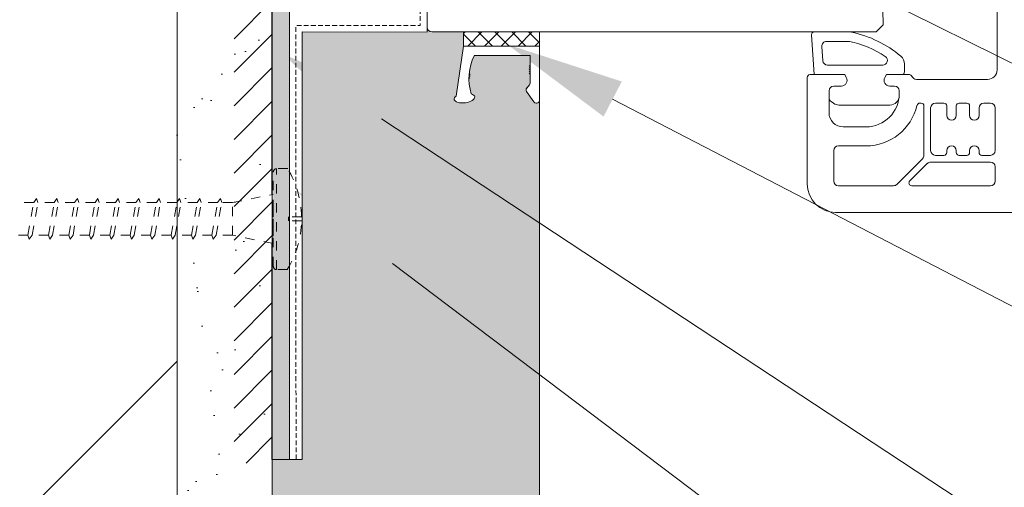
# Model space of a CAD drawing. Header units: millimetres. Extents: x -172116 to -156978, y -29806 to 62594.
# Tile 6 of 23: x -163844 to -163740, y 34481 to 34530. Entities that reach past the tile are written whole.
import ezdxf
from ezdxf.xclip import XClip

# ---------------------------------------------------------------- set-up
doc = ezdxf.new("R2010")
doc.units = ezdxf.units.MM
doc.header["$MEASUREMENT"] = 0
doc.header["$XCLIPFRAME"] = 0
doc.linetypes.add('DASHED', pattern=[2, 1, -1])
doc.linetypes.add('ČÁRKOVANÁ', pattern=[0.75, 0.5, -0.25])
for name, color, linetype in [('POHLED ZÁPADNÍ_1_DEK_Kotvení', 7, 'Continuous'), ('POHLED ZÁPADNÍ_1_DEK_KÓTY', 7, 'Continuous'), ('POHLED ZÁPADNÍ_1_DEK_Penetrace', 7, 'Continuous'), ('POHLED ZÁPADNÍ_1_DEK_Plechy', 7, 'Continuous'), ('POHLED ZÁPADNÍ_1_DEK_SLABA', 7, 'Continuous'), ('POHLED ZÁPADNÍ_1_DEK_Textilie', 7, 'Continuous'), ('POHLED ZÁPADNÍ_1_DEK_WinDEK', 7, 'Continuous'), ('POHLED ZÁPADNÍ_1_DEK_ŠRAFY', 7, 'Continuous')]:
    doc.layers.add(name, color=color, linetype=linetype)
pattern_1 = [(307.5, (-312788.824, 20220.892), (9.63411885, 0.3149668), [0, -7.6, 0, -8.5, 0, -8.125]), (277.5, (-312788.824, 20220.892), (-14.1107303, 8.8488835), [0, -4.1, 0, -6.85, 0, -2.625]), (237.5, (-312788.824, 20227.042), (-0.02829527, 15.5707093), [0, -2.5, 0, -9, 0, -11.75]), (227.5, (-312788.824, 20227.042), (-4.3883778, 15.030633), [0, -1.25, 0, -5.9, 0, -6.75])]

# ---------------------------------------------------------------- blocks, each defined once
blk = doc.blocks.new('Kresba_1_1', base_point=(-167575.44, 33537.03))
at = {"layer": 'POHLED ZÁPADNÍ_1_DEK_KÓTY', "linetype": 'Continuous', "lineweight": 18}
for points in [[(-163806.77, 34517.95), (-163804.48, 34521.43), (-163816.06, 34526.57)], [(-163782.25, 34519.94), (-163780.33, 34523.64), (-163792.38, 34527.54)], [(-163805.73, 34502.83), (-163803.22, 34506.16), (-163814.45, 34512.03)]]:
    blk.add_hatch(color=6, dxfattribs=at).paths.add_polyline_path(points)
at = {"layer": 'POHLED ZÁPADNÍ_1_DEK_Penetrace', "linetype": 'Continuous', "lineweight": 18}
h = blk.add_hatch(dxfattribs=at)
h.set_pattern_fill('ANSI31_0001', color=22, style=0, pattern_type=2)
h.set_pattern_definition([(45, (-312694.1537, 10675.1565), (-1.767766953, 1.767766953), [])])
h.paths.add_polyline_path([(-164041.88, 34610.85), (-164041.88, 34606.85), (-163821.16, 34606.85), (-163821.15, 34483.19), (-163817.16, 34483.99), (-163817.16, 34610.85)])
at = {"layer": 'POHLED ZÁPADNÍ_1_DEK_Plechy', "linetype": 'Continuous', "lineweight": 18}
for points in [[(-163817.16, 34511.74), (-163817.03, 34511.76), (-163817.03, 34514.12, -0.414214), (-163816.67, 34514.47), (-163815.5, 34514.47, -0.00946), (-163815.31, 34514.13), (-163815.32, 34541.15), (-163804.37, 34550.05, 0.082878), (-163803.81, 34553.39), (-163803.81, 34573.51), (-163805.87, 34573.51), (-163805.87, 34553.22, -0.082878), (-163806.26, 34550.88), (-163817.16, 34541.19)], [(-163816.67, 34514.47, 0.414214), (-163817.03, 34514.12), (-163817.03, 34504.19, 0.414214), (-163816.67, 34503.84)], [(-163815.5, 34514.47), (-163816.67, 34514.47), (-163816.67, 34503.84), (-163815.54, 34503.84, 0.011472), (-163815.3, 34504.25), (-163815.31, 34508.96), (-163815.43, 34508.96), (-163815.43, 34509.41), (-163815.31, 34509.41), (-163815.31, 34514.13, 0.00946)], [(-163817.11, 34483.84), (-163815.3, 34483.84), (-163815.3, 34504.25, -0.011472), (-163815.54, 34503.84), (-163816.67, 34503.84, -0.414214), (-163817.03, 34504.19), (-163817.03, 34506.6), (-163817.16, 34506.62)]]:
    blk.add_hatch(color=5, dxfattribs=at).paths.add_polyline_path(points)
at = {"layer": 'POHLED ZÁPADNÍ_1_DEK_ŠRAFY', "linetype": 'Continuous', "lineweight": 18}
h = blk.add_hatch(dxfattribs=at)
h.set_pattern_fill('AR_SAND_0001', color=3, style=0, pattern_type=2)
h.set_pattern_definition(pattern_1)
h.paths.add_polyline_path([(-164041.88, 34600.85), (-163827.16, 34600.85), (-163827.16, 34510.92), (-163826.89, 34511.32), (-163826.75, 34510.89), (-163825.03, 34510.89), (-163824.74, 34511.32), (-163824.6, 34510.89), (-163822.88, 34510.89), (-163822.58, 34511.32), (-163822.45, 34510.89), (-163821.33, 34510.89), (-163817.16, 34511.72), (-163817.16, 34541.19), (-163817.16, 34610.85), (-164041.88, 34610.85)])
h = blk.add_hatch(dxfattribs=at)
h.set_pattern_fill('ZDIVO2_0001', color=3, style=0, pattern_type=2)
h.set_pattern_definition([(45, (-312678.4, 10671.55), (-124.4508, 124.4508), []), (45, (-312598.4, 10671.55), (-124.4508, 124.4508), []), (135, (-312678.4, 10671.55), (124.4508, 124.4508), []), (135, (-312598.4, 10671.55), (124.4508, 124.4508), [])])
h.paths.add_polyline_path([(-164261.51, 34300.85), (-163827.16, 34300.85), (-163827.16, 34422.33), (-163827.03, 34424.73), (-163831.33, 34425.59), (-163833.05, 34425.59), (-163833.34, 34425.16), (-163833.48, 34425.59), (-163835.2, 34425.59), (-163835.5, 34425.16), (-163835.63, 34425.59), (-163837.36, 34425.59), (-163837.65, 34425.16), (-163837.79, 34425.59), (-163839.51, 34425.59), (-163839.8, 34425.16), (-163839.94, 34425.59), (-163841.66, 34425.59), (-163841.95, 34425.16), (-163842.09, 34425.59), (-163843.81, 34425.59), (-163844.1, 34425.16), (-163844.24, 34425.59), (-163845.96, 34425.59), (-163846.25, 34425.16), (-163846.39, 34425.59), (-163848.11, 34425.59), (-163848.4, 34425.16), (-163848.54, 34425.59), (-163850.27, 34425.59), (-163850.56, 34425.16), (-163850.7, 34425.59), (-163852.42, 34425.59), (-163852.71, 34425.16), (-163852.85, 34425.59), (-163854.57, 34425.59), (-163854.86, 34425.16), (-163855, 34425.59), (-163856.72, 34425.59), (-163857.01, 34425.16), (-163857.15, 34425.59), (-163858.87, 34425.59), (-163859.16, 34425.16), (-163859.3, 34425.59), (-163861.02, 34425.59), (-163861.31, 34425.16), (-163861.45, 34425.59), (-163863.17, 34425.59), (-163863.47, 34425.16), (-163863.6, 34425.59), (-163865.33, 34425.59), (-163865.62, 34425.16), (-163865.76, 34425.59), (-163867.45, 34425.76), (-163867.74, 34425.33), (-163867.88, 34425.76), (-163869.56, 34425.97), (-163869.85, 34425.54), (-163869.99, 34425.97), (-163871.68, 34426.19), (-163871.97, 34425.76), (-163872.11, 34426.19), (-163873.51, 34426.37, -0.904988), (-163873.51, 34428.26), (-163871.71, 34428.44), (-163871.41, 34428.92), (-163871.27, 34428.48), (-163869.52, 34428.66), (-163869.22, 34429.13), (-163869.08, 34428.7), (-163867.33, 34428.88), (-163867.03, 34429.35), (-163866.89, 34428.92), (-163865.76, 34429.04), (-163865.15, 34429.04), (-163864.86, 34429.47), (-163864.72, 34429.04), (-163863, 34429.04), (-163862.71, 34429.47), (-163862.57, 34429.04), (-163860.85, 34429.04), (-163860.56, 34429.47), (-163860.42, 34429.04), (-163858.69, 34429.04), (-163858.4, 34429.47), (-163858.26, 34429.04), (-163856.54, 34429.04), (-163856.25, 34429.47), (-163856.11, 34429.04), (-163854.39, 34429.04), (-163854.1, 34429.47), (-163853.96, 34429.04), (-163852.24, 34429.04), (-163851.95, 34429.47), (-163851.81, 34429.04), (-163850.09, 34429.04), (-163849.8, 34429.47), (-163849.66, 34429.04), (-163847.94, 34429.04), (-163847.65, 34429.47), (-163847.51, 34429.04), (-163845.79, 34429.04), (-163845.49, 34429.47), (-163845.35, 34429.04), (-163843.63, 34429.04), (-163843.34, 34429.47), (-163843.2, 34429.04), (-163841.48, 34429.04), (-163841.19, 34429.47), (-163841.05, 34429.04), (-163839.33, 34429.04), (-163839.04, 34429.47), (-163838.9, 34429.04), (-163837.18, 34429.04), (-163836.89, 34429.47), (-163836.75, 34429.04), (-163835.03, 34429.04), (-163834.74, 34429.47), (-163834.6, 34429.04), (-163832.88, 34429.04), (-163832.58, 34429.47), (-163832.45, 34429.04), (-163831.33, 34429.04), (-163827.16, 34429.87), (-163827.16, 34600.85), (-164121.49, 34600.85), (-164121.49, 34524.09, -0.146838), (-164122.92, 34520.51), (-164131.5, 34520.51, -0.146838), (-164132.93, 34524.09), (-164132.93, 34600.85), (-164261.51, 34600.85)])
h = blk.add_hatch(dxfattribs=at)
h.set_pattern_fill('AR_SAND_0001', color=3, style=0, pattern_type=2)
h.set_pattern_definition(pattern_1)
h.paths.add_polyline_path([(-163817.15, 34300.86), (-164261.51, 34300.85), (-164261.51, 34290.85), (-163788.99, 34290.85), (-163788.99, 34521.66, -0.414214), (-163789.29, 34521.36), (-163789.33, 34521.36, -0.243971), (-163789.58, 34521.48), (-163790.35, 34522.58, -0.343903), (-163790.33, 34522.95), (-163790.06, 34523.27, 0.179729), (-163789.99, 34523.47), (-163789.99, 34524.42), (-163790.09, 34524.47), (-163789.99, 34524.52), (-163789.99, 34524.62), (-163790.09, 34524.67), (-163789.99, 34524.72), (-163789.99, 34524.82), (-163790.03, 34524.9), (-163789.99, 34524.92), (-163789.99, 34525.02), (-163790.09, 34525.07), (-163789.99, 34525.12), (-163789.99, 34525.22), (-163790.03, 34525.3), (-163789.99, 34525.32), (-163789.99, 34526.36), (-163795.86, 34526.36, 0.090511), (-163796.39, 34524.46), (-163796.36, 34524.38), (-163796.4, 34524.35), (-163796.37, 34524.18), (-163796.41, 34524.16), (-163796.38, 34523.99), (-163796.42, 34523.97, 0.075303), (-163796.18, 34522.34), (-163796.04, 34522.28), (-163795.93, 34522.21), (-163795.85, 34522.13), (-163795.81, 34522.04), (-163795.82, 34521.94), (-163795.86, 34521.84), (-163795.95, 34521.75), (-163796.07, 34521.65), (-163796.21, 34521.57), (-163796.39, 34521.5), (-163796.58, 34521.44), (-163796.79, 34521.4), (-163797, 34521.38), (-163797.2, 34521.38), (-163797.4, 34521.4), (-163797.57, 34521.43), (-163797.72, 34521.48), (-163797.84, 34521.55), (-163797.92, 34521.63), (-163797.97, 34521.72), (-163797.97, 34521.82), (-163797.94, 34521.91), (-163797.86, 34522.01), (-163797.75, 34522.11), (-163796.99, 34527.35), (-163796.99, 34528.86), (-163800.31, 34528.86, -0.414214), (-163800.81, 34529.36), (-163800.81, 34528.84), (-163813.99, 34528.85), (-163813.98, 34483.83), (-163817.15, 34483.83)])
h = blk.add_hatch(dxfattribs=at)
h.set_pattern_fill('AR_SAND_0001', color=3, style=0, pattern_type=2)
h.set_pattern_definition(pattern_1)
h.paths.add_polyline_path([(-163827.16, 34300.86), (-163817.15, 34300.86), (-163817.15, 34483.83), (-163817.16, 34506.61), (-163821.33, 34507.45), (-163823.05, 34507.45), (-163823.34, 34507.02), (-163823.48, 34507.45), (-163825.2, 34507.45), (-163825.5, 34507.02), (-163825.63, 34507.45), (-163827.16, 34507.45)])
at = {"layer": 'POHLED ZÁPADNÍ_1_DEK_Kotvení', "color": 41, "linetype": 'DASHED', "lineweight": 18}
for p, q in [((-163817.03, 34504.18), (-163817.03, 34514.1)), ((-163816.67, 34503.83), (-163816.67, 34514.46)), ((-163815.5, 34514.46), (-163816.67, 34514.46)), ((-163841.95, 34511.32), (-163842.24, 34510.89)), ((-163841.81, 34510.89), (-163841.95, 34511.32)), ((-163839.8, 34511.32), (-163840.09, 34510.89)), ((-163839.66, 34510.89), (-163839.8, 34511.32)), ((-163837.65, 34511.32), (-163837.94, 34510.89)), ((-163837.51, 34510.89), (-163837.65, 34511.32)), ((-163835.49, 34511.32), (-163835.79, 34510.89)), ((-163835.35, 34510.89), (-163835.49, 34511.32)), ((-163833.34, 34511.32), (-163833.63, 34510.89)), ((-163833.2, 34510.89), (-163833.34, 34511.32)), ((-163831.19, 34511.32), (-163831.48, 34510.89)), ((-163831.05, 34510.89), (-163831.19, 34511.32)), ((-163829.04, 34511.32), (-163829.33, 34510.89)), ((-163828.9, 34510.89), (-163829.04, 34511.32)), ((-163826.89, 34511.32), (-163827.18, 34510.89)), ((-163826.75, 34510.89), (-163826.89, 34511.32)), ((-163824.74, 34511.32), (-163825.03, 34510.89)), ((-163824.6, 34510.89), (-163824.74, 34511.32)), ((-163822.58, 34511.32), (-163822.88, 34510.89)), ((-163822.58, 34511.32), (-163822.88, 34510.89)), ((-163822.45, 34510.89), (-163822.58, 34511.32)), ((-163822.45, 34510.89), (-163822.58, 34511.32)), ((-163821.33, 34510.89), (-163817.03, 34511.75)), ((-163842.24, 34510.89), (-163843.96, 34510.89)), ((-163842.85, 34507.45), (-163842.24, 34510.89)), ((-163842.42, 34507.45), (-163841.81, 34510.89)), ((-163840.09, 34510.89), (-163841.81, 34510.89)), ((-163840.7, 34507.45), (-163840.09, 34510.89)), ((-163840.27, 34507.45), (-163839.66, 34510.89)), ((-163837.94, 34510.89), (-163839.66, 34510.89)), ((-163838.54, 34507.45), (-163837.94, 34510.89)), ((-163838.11, 34507.45), (-163837.51, 34510.89)), ((-163835.79, 34510.89), (-163837.51, 34510.89)), ((-163836.39, 34507.45), (-163835.79, 34510.89)), ((-163835.96, 34507.45), (-163835.35, 34510.89)), ((-163833.63, 34510.89), (-163835.35, 34510.89)), ((-163834.24, 34507.45), (-163833.63, 34510.89)), ((-163833.81, 34507.45), (-163833.2, 34510.89)), ((-163831.48, 34510.89), (-163833.2, 34510.89)), ((-163832.09, 34507.45), (-163831.48, 34510.89)), ((-163831.66, 34507.45), (-163831.05, 34510.89)), ((-163829.33, 34510.89), (-163831.05, 34510.89)), ((-163829.94, 34507.45), (-163829.33, 34510.89)), ((-163829.51, 34507.45), (-163828.9, 34510.89)), ((-163827.18, 34510.89), (-163828.9, 34510.89)), ((-163827.79, 34507.45), (-163827.18, 34510.89)), ((-163827.36, 34507.45), (-163826.75, 34510.89)), ((-163825.03, 34510.89), (-163826.75, 34510.89)), ((-163825.63, 34507.45), (-163825.03, 34510.89)), ((-163825.2, 34507.45), (-163824.6, 34510.89)), ((-163822.88, 34510.89), (-163824.6, 34510.89)), ((-163823.48, 34507.45), (-163822.88, 34510.89)), ((-163823.48, 34507.45), (-163822.88, 34510.89)), ((-163823.05, 34507.45), (-163822.45, 34510.89)), ((-163823.05, 34507.45), (-163822.45, 34510.89)), ((-163821.33, 34510.89), (-163822.45, 34510.89)), ((-163821.33, 34507.45), (-163821.33, 34510.89)), ((-163817.03, 34507.35), (-163817.03, 34510.97)), ((-163814.04, 34509.4), (-163815.43, 34509.4)), ((-163815.43, 34509.4), (-163815.43, 34508.95)), ((-163814.04, 34508.95), (-163815.43, 34508.95)), ((-163842.85, 34507.45), (-163844.57, 34507.45)), ((-163842.71, 34507.02), (-163842.85, 34507.45)), ((-163842.42, 34507.45), (-163842.71, 34507.02)), ((-163840.7, 34507.45), (-163842.42, 34507.45)), ((-163840.56, 34507.02), (-163840.7, 34507.45)), ((-163840.27, 34507.45), (-163840.56, 34507.02)), ((-163838.54, 34507.45), (-163840.27, 34507.45)), ((-163838.4, 34507.02), (-163838.54, 34507.45)), ((-163838.11, 34507.45), (-163838.4, 34507.02)), ((-163836.39, 34507.45), (-163838.11, 34507.45)), ((-163836.25, 34507.02), (-163836.39, 34507.45)), ((-163835.96, 34507.45), (-163836.25, 34507.02)), ((-163834.24, 34507.45), (-163835.96, 34507.45)), ((-163834.1, 34507.02), (-163834.24, 34507.45)), ((-163833.81, 34507.45), (-163834.1, 34507.02)), ((-163832.09, 34507.45), (-163833.81, 34507.45)), ((-163831.95, 34507.02), (-163832.09, 34507.45)), ((-163831.66, 34507.45), (-163831.95, 34507.02)), ((-163829.94, 34507.45), (-163831.66, 34507.45)), ((-163829.8, 34507.02), (-163829.94, 34507.45)), ((-163829.51, 34507.45), (-163829.8, 34507.02)), ((-163827.79, 34507.45), (-163829.51, 34507.45)), ((-163827.65, 34507.02), (-163827.79, 34507.45)), ((-163827.36, 34507.45), (-163827.65, 34507.02)), ((-163825.63, 34507.45), (-163827.36, 34507.45)), ((-163825.5, 34507.02), (-163825.63, 34507.45)), ((-163825.2, 34507.45), (-163825.5, 34507.02)), ((-163823.48, 34507.45), (-163825.2, 34507.45)), ((-163823.34, 34507.02), (-163823.48, 34507.45)), ((-163823.34, 34507.02), (-163823.48, 34507.45)), ((-163823.05, 34507.45), (-163823.34, 34507.02)), ((-163823.05, 34507.45), (-163823.34, 34507.02)), ((-163821.33, 34507.45), (-163823.05, 34507.45)), ((-163817.03, 34506.59), (-163821.33, 34507.45)), ((-163815.54, 34503.83), (-163816.67, 34503.83))]:
    blk.add_line(p, q, dxfattribs=at)
for centre, radius, start, end in [((-163816.67, 34514.1), 0.354, 90, 180), ((-163824.36, 34509.18), 10.31, 1.2281, 30.8253), ((-163824.36, 34509.18), 10.31, 328.7579, 358.7719), ((-163816.67, 34504.18), 0.354, 180, 270)]:
    blk.add_arc(centre, radius, start, end, dxfattribs=at)
at = {"layer": 'POHLED ZÁPADNÍ_1_DEK_KÓTY', "color": 6, "linetype": 'Continuous', "lineweight": 18}
for p, q in [((-163799.37, 34555.41), (-163661.56, 34486.97)), ((-163781.29, 34521.79), (-163660.42, 34459.09)), ((-163805.62, 34519.69), (-163652.06, 34418.57)), ((-163804.47, 34504.49), (-163650.45, 34388.03))]:
    blk.add_line(p, q, dxfattribs=at)
at = {"layer": 'POHLED ZÁPADNÍ_1_DEK_Plechy', "color": 5, "linetype": 'Continuous', "lineweight": 18}
for p, q in [((-163817.16, 34541.19), (-163817.16, 34511.72)), ((-163815.32, 34541.14), (-163815.3, 34483.83)), ((-163817.16, 34506.61), (-163817.16, 34483.83)), ((-163815.3, 34483.83), (-163817.16, 34483.83))]:
    blk.add_line(p, q, dxfattribs=at)
at = {"layer": 'POHLED ZÁPADNÍ_1_DEK_SLABA', "color": 153, "linetype": 'Continuous', "lineweight": 18}
for p, q in [((-163817.16, 34610.85), (-163817.15, 34300.87)), ((-163827.16, 34600.85), (-163827.16, 34300.85)), ((-163800.81, 34559.01), (-163800.81, 34528.86)), ((-163815.31, 34530.21), (-163815.3, 34483.83)), ((-163813.99, 34528.85), (-163813.98, 34483.83)), ((-163800.81, 34528.84), (-163813.99, 34528.85)), ((-163796.99, 34528.85), (-163788.99, 34528.86)), ((-163796.99, 34527.35), (-163796.99, 34528.85)), ((-163788.99, 34527.36), (-163788.99, 34528.86)), ((-163788.99, 34528.86), (-163788.99, 34326.82)), ((-163796.99, 34527.36), (-163797.75, 34522.11)), ((-163796.99, 34527.36), (-163788.99, 34527.36)), ((-163788.99, 34521.66), (-163788.99, 34527.36)), ((-163795.86, 34526.36), (-163789.99, 34526.36)), ((-163789.99, 34526.36), (-163789.99, 34523.47)), ((-163796.39, 34524.46), (-163796.29, 34524.41)), ((-163789.99, 34525.32), (-163790.09, 34525.27)), ((-163789.99, 34525.22), (-163790.09, 34525.27)), ((-163789.99, 34525.12), (-163790.09, 34525.07)), ((-163789.99, 34525.02), (-163790.09, 34525.07)), ((-163789.99, 34524.92), (-163790.09, 34524.87)), ((-163789.99, 34524.82), (-163790.09, 34524.87)), ((-163789.99, 34524.72), (-163790.09, 34524.67)), ((-163789.99, 34524.62), (-163790.09, 34524.67)), ((-163789.99, 34524.52), (-163790.09, 34524.47)), ((-163789.99, 34524.42), (-163790.09, 34524.47)), ((-163796.42, 34524.07), (-163796.32, 34524.02)), ((-163796.42, 34523.97), (-163796.32, 34524.02)), ((-163796.41, 34524.26), (-163796.31, 34524.21)), ((-163796.41, 34524.16), (-163796.31, 34524.21)), ((-163796.4, 34524.35), (-163796.29, 34524.41)), ((-163790.35, 34522.58), (-163789.58, 34521.48)), ((-163790.06, 34523.27), (-163790.33, 34522.95)), ((-163797.97, 34521.82), (-163797.94, 34521.91)), ((-163797.97, 34521.72), (-163797.97, 34521.82)), ((-163797.92, 34521.63), (-163797.97, 34521.72)), ((-163797.94, 34521.91), (-163797.86, 34522.01)), ((-163797.84, 34521.55), (-163797.92, 34521.63)), ((-163797.86, 34522.01), (-163797.75, 34522.11)), ((-163797.72, 34521.48), (-163797.84, 34521.55)), ((-163797.57, 34521.43), (-163797.72, 34521.48)), ((-163797.4, 34521.4), (-163797.57, 34521.43)), ((-163797.2, 34521.38), (-163797.4, 34521.4)), ((-163797, 34521.38), (-163797.2, 34521.38)), ((-163796.79, 34521.4), (-163797, 34521.38)), ((-163796.58, 34521.44), (-163796.79, 34521.4)), ((-163796.39, 34521.5), (-163796.58, 34521.44)), ((-163796.21, 34521.57), (-163796.39, 34521.5)), ((-163796.07, 34521.65), (-163796.21, 34521.57)), ((-163796.18, 34522.34), (-163796.04, 34522.28)), ((-163795.95, 34521.75), (-163796.07, 34521.65)), ((-163796.04, 34522.28), (-163795.93, 34522.21)), ((-163795.86, 34521.84), (-163795.95, 34521.75)), ((-163795.93, 34522.21), (-163795.85, 34522.13)), ((-163795.82, 34521.94), (-163795.86, 34521.84)), ((-163795.85, 34522.13), (-163795.81, 34522.04)), ((-163795.81, 34522.04), (-163795.82, 34521.94)), ((-163789.33, 34521.36), (-163789.29, 34521.36)), ((-163813.98, 34483.83), (-163815.3, 34483.83))]:
    blk.add_line(p, q, dxfattribs=at)
for centre, radius, start, end in [((-163790.93, 34523.94), 5.49, 153.9329, 196.9746), ((-163790.29, 34523.47), 0.3, 319.2443, 0), ((-163790.11, 34522.76), 0.3, 139.2443, 215.1572), ((-163789.33, 34521.66), 0.3, 215.1572, 270), ((-163789.29, 34521.66), 0.3, 270, 0)]:
    blk.add_arc(centre, radius, start, end, dxfattribs=at)
at = {"layer": 'POHLED ZÁPADNÍ_1_DEK_Textilie', "color": 1, "linetype": 'ČÁRKOVANÁ', "lineweight": 18, "flags": 128}
blk.add_lwpolyline([(-163801.51, 34559.01), (-163801.55, 34529.52), (-163814.64, 34529.52), (-163814.63, 34483.84)], dxfattribs=at)
at = {"layer": 'POHLED ZÁPADNÍ_1_DEK_WinDEK', "color": 7, "linetype": 'Continuous', "lineweight": 18}
for p, q in [((-163752.81, 34530.11), (-163752.99, 34532.89)), ((-163740.81, 34533.46), (-163740.81, 34524.86)), ((-163800.81, 34531.56), (-163800.81, 34529.36)), ((-163752.81, 34529.61), (-163752.81, 34530.11)), ((-163800.31, 34528.86), (-163753.56, 34528.86)), ((-163760.06, 34528.86), (-163756.36, 34528.86)), ((-163753.56, 34528.86), (-163752.81, 34529.61)), ((-163760.06, 34524.36), (-163760.36, 34528.56)), ((-163758.77, 34527.86), (-163756.36, 34527.86)), ((-163788.99, 34527.36), (-163788.99, 34527.56)), ((-163759.16, 34525.82), (-163759.27, 34527.32)), ((-163752.86, 34525.36), (-163758.66, 34525.36)), ((-163750.56, 34525.46), (-163750.56, 34524.66)), ((-163760.81, 34524.06), (-163760.81, 34512.86)), ((-163756.86, 34524.36), (-163760.51, 34524.36)), ((-163756.86, 34524.36), (-163760.06, 34524.36)), ((-163756.69, 34524.06), (-163756.86, 34524.36)), ((-163756.69, 34524.06), (-163756.86, 34524.36)), ((-163752.45, 34524.36), (-163752.63, 34524.06)), ((-163752.45, 34524.36), (-163752.63, 34524.06)), ((-163750.05, 34524.36), (-163752.45, 34524.36)), ((-163750.86, 34524.36), (-163752.45, 34524.36)), ((-163741.81, 34523.86), (-163749.31, 34523.86)), ((-163758.51, 34520.36), (-163758.51, 34522.66)), ((-163758.51, 34521.93), (-163758.51, 34522.66)), ((-163758.01, 34523.16), (-163757.21, 34523.16)), ((-163758.01, 34523.16), (-163757.21, 34523.16)), ((-163752.11, 34523.16), (-163751.61, 34523.16)), ((-163752.11, 34523.16), (-163751.61, 34523.16)), ((-163751.11, 34522.66), (-163751.11, 34522.36)), ((-163751.11, 34522.66), (-163751.11, 34522.16)), ((-163758.03, 34521.34), (-163758.29, 34521.52)), ((-163748.81, 34521.36), (-163748.95, 34521.36)), ((-163746.41, 34521.36), (-163747.31, 34521.36)), ((-163744.01, 34521.36), (-163744.81, 34521.36)), ((-163741.51, 34521.36), (-163742.21, 34521.36)), ((-163752.11, 34521.16), (-163757.46, 34521.16)), ((-163748.51, 34515.86), (-163748.51, 34521.06)), ((-163747.81, 34520.86), (-163747.81, 34516.36)), ((-163746.11, 34520.06), (-163746.11, 34521.06)), ((-163745.11, 34521.06), (-163745.11, 34520.06)), ((-163743.71, 34520.06), (-163743.71, 34521.06)), ((-163742.71, 34520.86), (-163742.71, 34520.06)), ((-163741.01, 34516.36), (-163741.01, 34520.86)), ((-163754.61, 34518.86), (-163757.01, 34518.86)), ((-163758.01, 34516.36), (-163758.01, 34513.16)), ((-163754.61, 34516.86), (-163757.51, 34516.86)), ((-163746.11, 34516.16), (-163746.11, 34516.36)), ((-163745.11, 34516.36), (-163745.11, 34516.16)), ((-163743.71, 34516.16), (-163743.71, 34516.36)), ((-163742.71, 34516.36), (-163742.71, 34516.16)), ((-163751.36, 34512.8), (-163748.65, 34515.5)), ((-163747.8, 34515.16), (-163741.51, 34515.16)), ((-163747.31, 34515.86), (-163746.41, 34515.86)), ((-163744.81, 34515.86), (-163744.01, 34515.86)), ((-163742.41, 34515.86), (-163741.51, 34515.86)), ((-163750, 34513.17), (-163748.16, 34515.01)), ((-163741.01, 34514.66), (-163741.01, 34513.16)), ((-163757.51, 34512.66), (-163751.71, 34512.66)), ((-163741.51, 34512.66), (-163749.79, 34512.66)), ((-163757.81, 34509.86), (-163702.56, 34509.86))]:
    blk.add_line(p, q, dxfattribs=at)
for centre, radius, start, end in [((-163800.31, 34529.36), 0.5, 180, 270), ((-163760.06, 34528.56), 0.3, 90, 180), ((-163756.36, 34527.86), 1, 77.9448, 90), ((-163758.65, 34517.1), 12, 50.0616, 77.9448), ((-163758.77, 34527.36), 0.5, 90, 184.0856), ((-163758.65, 34517.1), 11, 56.5159, 77.9448), ((-163758.66, 34525.86), 0.5, 184.0856, 270), ((-163752.86, 34525.86), 0.5, 270, 56.5159), ((-163751.66, 34525.46), 1.1, 0, 50.0616), ((-163750.86, 34524.66), 0.3, 270, 0), ((-163741.81, 34524.86), 1, 270, 0), ((-163760.51, 34524.06), 0.3, 90, 180), ((-163757.21, 34523.76), 0.6, 270, 30), ((-163757.21, 34523.76), 0.6, 270, 30), ((-163752.11, 34523.76), 0.6, 150, 270), ((-163752.11, 34523.76), 0.6, 150, 270), ((-163750.05, 34524.06), 0.3, 22.0243, 90), ((-163749.31, 34524.36), 0.5, 202.0243, 270), ((-163758.01, 34522.66), 0.5, 90, 180), ((-163758.01, 34522.66), 0.5, 90, 180), ((-163751.61, 34522.66), 0.5, 0, 90), ((-163751.61, 34522.66), 0.5, 0, 90), ((-163758.01, 34521.93), 0.5, 180, 235), ((-163754.61, 34522.36), 3.5, 270, 0), ((-163752.11, 34522.16), 1, 270, 0), ((-163748.95, 34521.06), 0.3, 90, 167.0478), ((-163748.81, 34521.06), 0.3, 0, 90), ((-163747.31, 34520.86), 0.5, 90, 180), ((-163746.41, 34521.06), 0.3, 0, 90), ((-163744.81, 34521.06), 0.3, 90, 180), ((-163744.01, 34521.06), 0.3, 0, 90), ((-163742.21, 34520.86), 0.5, 90, 180), ((-163741.51, 34520.86), 0.5, 0, 90), ((-163757.01, 34520.36), 1.5, 180, 270), ((-163757.46, 34522.16), 1, 235, 270), ((-163754.61, 34522.36), 5.5, 270, 347.0478), ((-163745.61, 34520.06), 0.5, 180, 0), ((-163743.21, 34520.06), 0.5, 180, 0), ((-163757.51, 34516.36), 0.5, 90, 180), ((-163747.31, 34516.36), 0.5, 180, 270), ((-163746.41, 34516.16), 0.3, 270, 0), ((-163745.61, 34516.36), 0.5, 0, 180), ((-163744.81, 34516.16), 0.3, 180, 270), ((-163744.01, 34516.16), 0.3, 270, 0), ((-163743.21, 34516.36), 0.5, 0, 180), ((-163742.41, 34516.16), 0.3, 180, 270), ((-163741.51, 34516.36), 0.5, 270, 0), ((-163749.01, 34515.86), 0.5, 315, 0), ((-163747.8, 34514.66), 0.5, 90, 135), ((-163741.51, 34514.66), 0.5, 0, 90), ((-163757.51, 34513.16), 0.5, 180, 270), ((-163749.79, 34512.96), 0.3, 135, 270), ((-163741.51, 34513.16), 0.5, 270, 0), ((-163757.81, 34512.86), 3, 180, 270), ((-163751.71, 34513.16), 0.5, 270, 315)]:
    blk.add_arc(centre, radius, start, end, dxfattribs=at)
at = {"layer": 'POHLED ZÁPADNÍ_1_DEK_ŠRAFY', "color": 3, "linetype": 'Continuous', "lineweight": 18}
for p, q in [((-163796.83, 34528.85), (-163796.99, 34528.69)), ((-163796.99, 34528.62), (-163795.72, 34527.36)), ((-163795.06, 34528.85), (-163796.55, 34527.36)), ((-163795.44, 34528.85), (-163793.95, 34527.36)), ((-163793.29, 34528.85), (-163794.78, 34527.36)), ((-163793.68, 34528.85), (-163792.18, 34527.36)), ((-163791.52, 34528.85), (-163793.02, 34527.36)), ((-163791.91, 34528.85), (-163790.42, 34527.36)), ((-163789.75, 34528.85), (-163791.25, 34527.36)), ((-163790.15, 34528.85), (-163788.99, 34527.7)), ((-163788.99, 34527.85), (-163789.48, 34527.36))]:
    blk.add_line(p, q, dxfattribs=at)

msp = doc.modelspace()

# ---------------------------------------------------------------- block references
at = {"color": 9, "linetype": 'Continuous', "lineweight": 13}
ref = msp.add_blockref('Kresba_1_1', (-167575.44, 33537.03), dxfattribs=at)
XClip(ref).set_block_clipping_path([(-172115.8690497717, -29805.97275295), (-163324.170853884, 91037.5901063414)])

doc.saveas('drawing.dxf')
